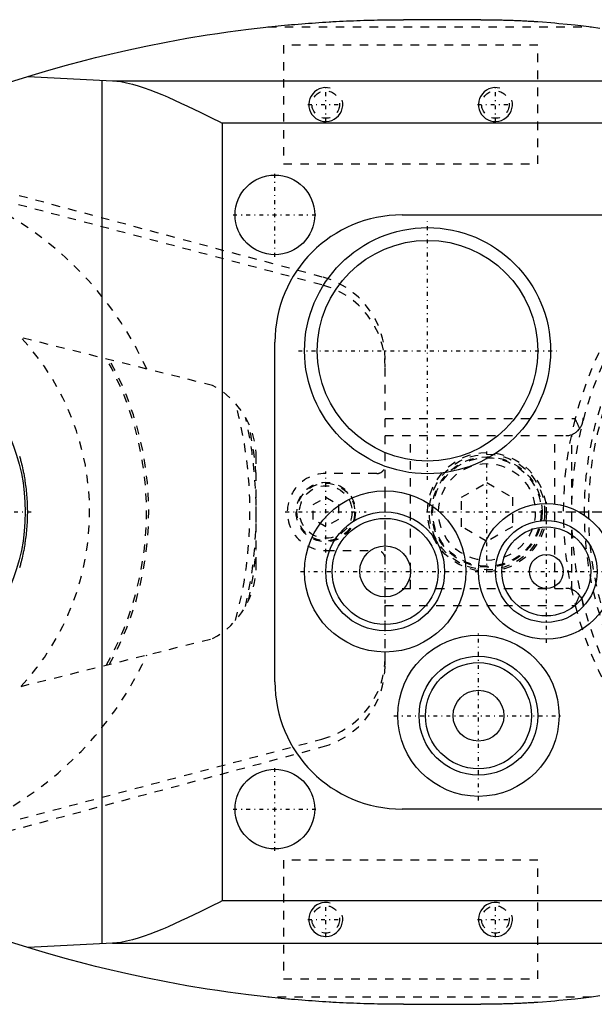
# Model space of a CAD drawing. Extents: x -342 to 171, y -70 to 70.
# Tile 2 of 8: x -278 to -210, y -58 to 58. Entities that reach past the tile are written whole.
import ezdxf

# ---------------------------------------------------------------- set-up
doc = ezdxf.new("R2010")
doc.units = 0
doc.linetypes.add('CENTER', pattern=[1.5, 0.45, -0.5, 0.05, -0.5])
doc.linetypes.add('DASHED', pattern=[2, 1, -1])
for name, color, linetype in [('AM_0', 7, 'CONTINUOUS'), ('AM_10', 7, 'CONTINUOUS'), ('AM_3', 7, 'DASHED'), ('AM_7', 7, 'CENTER')]:
    doc.layers.add(name, color=color, linetype=linetype)

msp = doc.modelspace()

# ---------------------------------------------------------------- linework, layer by layer
at = {"layer": 'AM_0', "color": 7, "linetype": 'CONTINUOUS'}
for p, q in [((-223.73, 58), (-232.83, 58)), ((-312.3, 40.68), (-276.23, 51.58)), ((-277.09, 51.32), (-267.14, 50.81)), ((-268.36, -50.87), (-268.36, 50.87)), ((-267.14, 50.81), (-174.27, 50.81)), ((-254.22, 45.81), (-254.22, -45.81)), ((-146.02, 45.81), (-254.22, 45.81)), ((-233, 35), (-193.53, 35)), ((-248, -20), (-248, 20)), ((-193.53, -35), (-233, -35)), ((-276.23, -51.58), (-312.3, -40.68)), ((-146.02, -45.81), (-254.22, -45.81)), ((-267.14, -50.81), (-277.09, -51.32)), ((-267.14, -50.81), (-174.27, -50.81)), ((-232.83, -58), (-223.73, -58))]:
    msp.add_line(p, q, dxfattribs=at)
for points in [[(-276.23, 51.58, 0), (-275.06, 51.93, 0), (-272.71, 52.6, 0), (-270.34, 53.23, 0), (-269.16, 53.53, 0), (-267.97, 53.83, 0), (-265.59, 54.38, 0), (-263.2, 54.89, 0), (-260.8, 55.37, 0), (-258.39, 55.81, 0), (-255.98, 56.2, 0), (-254.77, 56.39, 0), (-253.56, 56.56, 0), (-251.13, 56.88, 0), (-248.7, 57.16, 0), (-247.28, 57.3, 0), (-246.87, 57.34, 0), (-246.47, 57.38, 0), (-246.27, 57.4, 0), (-246.06, 57.42, 0), (-245.66, 57.45, 0), (-245.25, 57.48, 0), (-244.84, 57.52, 0), (-244.44, 57.55, 0), (-244.03, 57.58, 0), (-243.83, 57.6, 0), (-243.62, 57.61, 0), (-243.22, 57.64, 0), (-242.81, 57.67, 0), (-242.4, 57.69, 0), (-242, 57.72, 0), (-241.59, 57.74, 0), (-241.39, 57.76, 0), (-241.18, 57.77, 0), (-240.78, 57.79, 0), (-240.37, 57.81, 0), (-240.17, 57.82, 0), (-239.96, 57.83, 0), (-239.55, 57.85, 0), (-239.15, 57.87, 0), (-238.94, 57.88, 0), (-238.74, 57.88, 0), (-238.33, 57.9, 0), (-237.93, 57.91, 0), (-237.52, 57.93, 0), (-237.11, 57.94, 0), (-236.7, 57.95, 0), (-236.5, 57.96, 0), (-236.3, 57.96, 0), (-235.89, 57.97, 0), (-235.48, 57.98, 0), (-235.07, 57.98, 0), (-234.66, 57.99, 0), (-234.26, 57.99, 0), (-234.05, 58, 0), (-233.85, 58, 0), (-233.44, 58, 0), (-233.03, 58, 0), (-232.83, 58, 0)], [(-223.73, 58, 0), (-223.65, 58, 0), (-223.49, 58, 0), (-223.33, 58, 0), (-223.24, 58, 0), (-223.16, 58, 0), (-223, 58, 0), (-222.84, 58, 0), (-222.68, 57.99, 0), (-222.52, 57.99, 0), (-222.36, 57.99, 0), (-222.27, 57.99, 0), (-222.19, 57.99, 0), (-222.03, 57.99, 0), (-221.87, 57.98, 0), (-221.71, 57.98, 0), (-221.55, 57.98, 0), (-221.38, 57.97, 0), (-221.3, 57.97, 0), (-221.22, 57.97, 0), (-221.06, 57.96, 0), (-220.9, 57.96, 0), (-220.82, 57.96, 0), (-220.74, 57.96, 0), (-220.58, 57.95, 0), (-220.41, 57.94, 0), (-220.33, 57.94, 0), (-220.25, 57.94, 0), (-220.09, 57.93, 0), (-219.93, 57.93, 0), (-219.77, 57.92, 0), (-219.61, 57.91, 0), (-219.44, 57.91, 0), (-219.36, 57.9, 0), (-219.28, 57.9, 0), (-219.12, 57.89, 0), (-218.96, 57.89, 0), (-218.8, 57.88, 0), (-218.64, 57.87, 0), (-218.48, 57.86, 0), (-218.39, 57.86, 0), (-218.31, 57.85, 0), (-218.15, 57.84, 0), (-217.99, 57.83, 0), (-217.83, 57.83, 0), (-217.67, 57.82, 0), (-217.51, 57.81, 0), (-217.43, 57.8, 0), (-217.35, 57.8, 0), (-217.18, 57.79, 0), (-217.02, 57.77, 0), (-216.46, 57.73, 0), (-215.49, 57.66, 0), (-215.01, 57.62, 0), (-214.52, 57.57, 0), (-213.56, 57.48, 0), (-212.59, 57.38, 0), (-211.63, 57.26, 0), (-210.67, 57.14, 0), (-209.7, 57.01, 0)], [(-267.14, 50.81, 0), (-267.09, 50.8, 0), (-266.98, 50.8, 0), (-266.87, 50.79, 0), (-266.82, 50.79, 0), (-266.76, 50.78, 0), (-266.65, 50.77, 0), (-266.55, 50.76, 0), (-266.16, 50.7, 0), (-265.48, 50.57, 0), (-265.13, 50.49, 0), (-264.79, 50.41, 0), (-264.1, 50.21, 0), (-263.42, 49.99, 0), (-262.74, 49.74, 0), (-262.03, 49.47, 0), (-261.31, 49.18, 0), (-260.94, 49.02, 0), (-260.57, 48.86, 0), (-259.83, 48.53, 0), (-259.07, 48.18, 0), (-258.31, 47.83, 0), (-257.55, 47.46, 0), (-256.79, 47.09, 0), (-256.41, 46.91, 0), (-256.04, 46.72, 0), (-255.3, 46.35, 0), (-254.57, 45.99, 0), (-254.22, 45.81, 0)], [(-278.1, 6.56, 0), (-278.03, 6.34, 0), (-278, 6.22, 0), (-277.97, 6.11, 0), (-277.92, 5.89, 0), (-277.86, 5.66, 0), (-277.81, 5.43, 0), (-277.75, 5.2, 0), (-277.71, 4.98, 0), (-277.68, 4.86, 0), (-277.66, 4.75, 0), (-277.61, 4.52, 0), (-277.57, 4.29, 0), (-277.55, 4.18, 0), (-277.53, 4.06, 0), (-277.49, 3.83, 0), (-277.46, 3.6, 0), (-277.44, 3.49, 0), (-277.42, 3.37, 0), (-277.39, 3.14, 0), (-277.36, 2.91, 0), (-277.33, 2.68, 0), (-277.31, 2.44, 0), (-277.29, 2.21, 0), (-277.28, 2.1, 0), (-277.27, 1.98, 0), (-277.25, 1.75, 0), (-277.23, 1.51, 0), (-277.22, 1.28, 0), (-277.21, 1.05, 0), (-277.2, 0.82, 0), (-277.19, 0.7, 0), (-277.19, 0.58, 0), (-277.19, 0.35, 0), (-277.18, 0.12, 0), (-277.18, 0, 0), (-277.18, -0.12, 0), (-277.19, -0.35, 0), (-277.19, -0.58, 0), (-277.19, -0.7, 0), (-277.2, -0.82, 0), (-277.21, -1.05, 0), (-277.22, -1.28, 0), (-277.23, -1.51, 0), (-277.25, -1.75, 0), (-277.27, -1.98, 0), (-277.28, -2.1, 0), (-277.29, -2.21, 0), (-277.31, -2.44, 0), (-277.33, -2.68, 0), (-277.36, -2.91, 0), (-277.39, -3.14, 0), (-277.42, -3.37, 0), (-277.44, -3.49, 0), (-277.46, -3.6, 0), (-277.49, -3.83, 0), (-277.53, -4.06, 0), (-277.55, -4.18, 0), (-277.57, -4.29, 0), (-277.61, -4.52, 0), (-277.66, -4.75, 0), (-277.68, -4.86, 0), (-277.71, -4.98, 0), (-277.75, -5.2, 0), (-277.81, -5.43, 0), (-277.86, -5.66, 0), (-277.92, -5.89, 0), (-277.97, -6.11, 0), (-278, -6.22, 0), (-278.03, -6.34, 0), (-278.1, -6.56, 0)], [(-254.22, -45.81, 0), (-254.57, -45.99, 0), (-255.3, -46.35, 0), (-256.04, -46.72, 0), (-256.41, -46.91, 0), (-256.79, -47.09, 0), (-257.55, -47.46, 0), (-258.31, -47.83, 0), (-259.07, -48.18, 0), (-259.83, -48.53, 0), (-260.57, -48.86, 0), (-260.94, -49.02, 0), (-261.31, -49.18, 0), (-262.03, -49.47, 0), (-262.74, -49.74, 0), (-263.42, -49.99, 0), (-264.1, -50.21, 0), (-264.79, -50.41, 0), (-265.13, -50.49, 0), (-265.48, -50.57, 0), (-266.16, -50.7, 0), (-266.55, -50.76, 0), (-266.65, -50.77, 0), (-266.76, -50.78, 0), (-266.82, -50.79, 0), (-266.87, -50.79, 0), (-266.98, -50.8, 0), (-267.09, -50.8, 0), (-267.14, -50.81, 0)], [(-232.83, -58, 0), (-233.03, -58, 0), (-233.44, -58, 0), (-233.85, -58, 0), (-234.05, -58, 0), (-234.26, -57.99, 0), (-234.66, -57.99, 0), (-235.07, -57.98, 0), (-235.48, -57.98, 0), (-235.89, -57.97, 0), (-236.3, -57.96, 0), (-236.5, -57.96, 0), (-236.7, -57.95, 0), (-237.11, -57.94, 0), (-237.52, -57.93, 0), (-237.93, -57.91, 0), (-238.33, -57.9, 0), (-238.74, -57.88, 0), (-238.94, -57.88, 0), (-239.15, -57.87, 0), (-239.55, -57.85, 0), (-239.96, -57.83, 0), (-240.17, -57.82, 0), (-240.37, -57.81, 0), (-240.78, -57.79, 0), (-241.18, -57.77, 0), (-241.39, -57.76, 0), (-241.59, -57.74, 0), (-242, -57.72, 0), (-242.4, -57.69, 0), (-242.81, -57.67, 0), (-243.22, -57.64, 0), (-243.62, -57.61, 0), (-243.83, -57.6, 0), (-244.03, -57.58, 0), (-244.44, -57.55, 0), (-244.84, -57.52, 0), (-245.25, -57.48, 0), (-245.66, -57.45, 0), (-246.06, -57.42, 0), (-246.27, -57.4, 0), (-246.47, -57.38, 0), (-246.87, -57.34, 0), (-247.28, -57.3, 0), (-248.7, -57.16, 0), (-251.13, -56.88, 0), (-253.56, -56.56, 0), (-254.77, -56.39, 0), (-255.98, -56.2, 0), (-258.39, -55.81, 0), (-260.8, -55.37, 0), (-263.2, -54.89, 0), (-265.59, -54.38, 0), (-267.97, -53.83, 0), (-269.16, -53.53, 0), (-270.34, -53.23, 0), (-272.71, -52.6, 0), (-275.06, -51.93, 0), (-276.23, -51.58, 0)], [(-209.7, -57.01, 0), (-210.67, -57.14, 0), (-211.63, -57.26, 0), (-212.59, -57.38, 0), (-213.56, -57.48, 0), (-214.52, -57.57, 0), (-215.01, -57.62, 0), (-215.49, -57.66, 0), (-216.46, -57.73, 0), (-217.02, -57.77, 0), (-217.18, -57.79, 0), (-217.35, -57.8, 0), (-217.43, -57.8, 0), (-217.51, -57.81, 0), (-217.67, -57.82, 0), (-217.83, -57.83, 0), (-217.99, -57.83, 0), (-218.15, -57.84, 0), (-218.31, -57.85, 0), (-218.39, -57.86, 0), (-218.48, -57.86, 0), (-218.64, -57.87, 0), (-218.8, -57.88, 0), (-218.96, -57.89, 0), (-219.12, -57.89, 0), (-219.28, -57.9, 0), (-219.36, -57.9, 0), (-219.44, -57.91, 0), (-219.61, -57.91, 0), (-219.77, -57.92, 0), (-219.93, -57.93, 0), (-220.09, -57.93, 0), (-220.25, -57.94, 0), (-220.33, -57.94, 0), (-220.41, -57.94, 0), (-220.58, -57.95, 0), (-220.74, -57.96, 0), (-220.82, -57.96, 0), (-220.9, -57.96, 0), (-221.06, -57.96, 0), (-221.22, -57.97, 0), (-221.3, -57.97, 0), (-221.38, -57.97, 0), (-221.55, -57.98, 0), (-221.71, -57.98, 0), (-221.87, -57.98, 0), (-222.03, -57.99, 0), (-222.19, -57.99, 0), (-222.27, -57.99, 0), (-222.36, -57.99, 0), (-222.52, -57.99, 0), (-222.68, -57.99, 0), (-222.84, -58, 0), (-223, -58, 0), (-223.16, -58, 0), (-223.24, -58, 0), (-223.33, -58, 0), (-223.49, -58, 0), (-223.65, -58, 0), (-223.73, -58, 0)]]:
    msp.add_polyline3d(points, dxfattribs=at)
for centre, radius in [((-248, 35), 4.69), ((-230, 19), 14.5), ((-230, 19), 13), ((-300, 0), 22.57), ((-235, -7), 9.5), ((-235, -7), 7), ((-216, -7), 8), ((-235, -7), 6.25), ((-216, -7), 6), ((-216, -7), 5.25), ((-235, -7), 3), ((-216, -7), 2), ((-224, -24), 9.5), ((-224, -24), 7), ((-224, -24), 6.25), ((-224, -24), 3), ((-248, -35), 4.69)]:
    msp.add_circle(centre, radius, dxfattribs=at)
for centre, start, end in [((-233, 20), 90, 180), ((-233, -20), 180, 270)]:
    msp.add_arc(centre, 15, start, end, dxfattribs=at)
at = {"layer": 'AM_10', "color": 7, "linetype": 'CONTINUOUS'}
for centre in [(-242, 48), (-222, 48), (-242, -48), (-222, -48)]:
    msp.add_arc(centre, 2, 75, 15, dxfattribs=at)
at = {"layer": 'AM_3', "color": 6, "linetype": 'DASHED'}
for p, q in [((-248.83, 57.14), (-210.69, 57.14)), ((-217, 55), (-247, 55)), ((-247, 55), (-247, 41)), ((-217, 41), (-217, 55)), ((-247, 41), (-217, 41)), ((-242.41, 27.68), (-289.22, 40.23)), ((-242.45, 26.75), (-289.65, 39.22)), ((-255.34, 14.91), (-277.92, 20.54)), ((-235, -18.02), (-235, 18.02)), ((-235, 11), (-212.6, 11)), ((-211.57, 11), (-211.7, 11)), ((-235, 9), (-213.7, 9)), ((-232, -9), (-232, 9)), ((-215, -9), (-215, 9)), ((-213, -9.13), (-213, 9.13)), ((-250.19, -6.34), (-250.19, 6.34)), ((-236, 4.53), (-241.99, 4.54)), ((-226, 1.73), (-223, 3.46)), ((-223, 3.46), (-220, 1.73)), ((-243.5, 0.87), (-242, 1.73)), ((-242, 1.73), (-240.5, 0.87)), ((-226, -1.73), (-226, 1.73)), ((-220, 1.73), (-220, -1.73)), ((-243.5, -0.87), (-243.5, 0.87)), ((-240.5, 0.87), (-240.5, -0.87)), ((-242, -1.73), (-243.5, -0.87)), ((-240.5, -0.87), (-242, -1.73)), ((-223, -3.46), (-226, -1.73)), ((-220, -1.73), (-223, -3.46)), ((-241.99, -4.54), (-236, -4.53)), ((-235, -9), (-213.7, -9)), ((-235, -11), (-212.6, -11)), ((-211.7, -11), (-211.57, -11)), ((-277.92, -20.54), (-255.34, -14.91)), ((-289.65, -39.22), (-242.45, -26.75)), ((-289.22, -40.23), (-242.41, -27.68)), ((-217, -41), (-247, -41)), ((-247, -41), (-247, -55)), ((-217, -55), (-217, -41)), ((-247, -55), (-217, -55)), ((-210.69, -57.14), (-248.83, -57.14))]:
    msp.add_line(p, q, dxfattribs=at)
for points in [[(-212.08, 9.82, 0), (-212.09, 9.85, 0), (-212.11, 9.91, 0), (-212.14, 9.97, 0), (-212.15, 10.01, 0), (-212.16, 10.04, 0), (-212.19, 10.1, 0), (-212.22, 10.16, 0), (-212.24, 10.23, 0), (-212.27, 10.29, 0), (-212.3, 10.36, 0), (-212.32, 10.39, 0), (-212.33, 10.42, 0), (-212.36, 10.49, 0), (-212.39, 10.56, 0), (-212.43, 10.62, 0), (-212.46, 10.69, 0), (-212.49, 10.76, 0), (-212.51, 10.79, 0), (-212.52, 10.83, 0), (-212.55, 10.9, 0), (-212.59, 10.97, 0), (-212.6, 11, 0)], [(-211.7, 11, 0), (-211.7, 10.97, 0), (-211.7, 10.9, 0), (-211.71, 10.83, 0), (-211.71, 10.79, 0), (-211.71, 10.76, 0), (-211.72, 10.72, 0), (-211.72, 10.71, 0), (-211.72, 10.7, 0), (-211.72, 10.69, 0), (-211.72, 10.69, 0), (-211.73, 10.67, 0), (-211.73, 10.66, 0), (-211.73, 10.65, 0), (-211.73, 10.64, 0), (-211.73, 10.63, 0), (-211.73, 10.63, 0), (-211.74, 10.62, 0), (-211.74, 10.61, 0), (-211.74, 10.6, 0), (-211.74, 10.59, 0), (-211.74, 10.58, 0), (-211.75, 10.58, 0), (-211.75, 10.57, 0), (-211.75, 10.57, 0), (-211.75, 10.56, 0), (-211.75, 10.55, 0), (-211.75, 10.54, 0), (-211.76, 10.53, 0), (-211.76, 10.52, 0), (-211.76, 10.51, 0), (-211.76, 10.51, 0), (-211.76, 10.5, 0), (-211.77, 10.49, 0), (-211.77, 10.48, 0), (-211.77, 10.47, 0), (-211.77, 10.46, 0), (-211.77, 10.46, 0), (-211.78, 10.45, 0), (-211.78, 10.44, 0), (-211.78, 10.43, 0), (-211.78, 10.43, 0), (-211.78, 10.42, 0), (-211.79, 10.42, 0), (-211.79, 10.41, 0), (-211.79, 10.4, 0), (-211.79, 10.4, 0), (-211.8, 10.39, 0), (-211.8, 10.38, 0), (-211.8, 10.37, 0), (-211.81, 10.36, 0), (-211.81, 10.35, 0), (-211.81, 10.34, 0), (-211.81, 10.33, 0), (-211.82, 10.32, 0), (-211.82, 10.31, 0), (-211.83, 10.3, 0), (-211.83, 10.29, 0), (-211.83, 10.28, 0), (-211.84, 10.28, 0), (-211.84, 10.27, 0), (-211.84, 10.26, 0), (-211.85, 10.25, 0), (-211.86, 10.21, 0), (-211.89, 10.14, 0), (-211.93, 10.07, 0), (-211.95, 10.04, 0), (-211.97, 10, 0), (-212.01, 9.93, 0), (-212.06, 9.86, 0), (-212.08, 9.82, 0)], [(-213.7, 9, 0), (-213.65, 9, 0), (-213.54, 9.01, 0), (-213.44, 9.02, 0), (-213.39, 9.02, 0), (-213.34, 9.03, 0), (-213.23, 9.06, 0), (-213.13, 9.08, 0), (-213.03, 9.11, 0), (-212.93, 9.15, 0), (-212.84, 9.19, 0), (-212.79, 9.22, 0), (-212.75, 9.24, 0), (-212.66, 9.29, 0), (-212.57, 9.35, 0), (-212.48, 9.41, 0), (-212.4, 9.48, 0), (-212.32, 9.55, 0), (-212.29, 9.59, 0), (-212.25, 9.62, 0), (-212.18, 9.7, 0), (-212.11, 9.78, 0), (-212.08, 9.82, 0)], [(-212.08, -9.82, 0), (-212.11, -9.78, 0), (-212.18, -9.7, 0), (-212.25, -9.62, 0), (-212.29, -9.59, 0), (-212.32, -9.55, 0), (-212.4, -9.48, 0), (-212.48, -9.41, 0), (-212.57, -9.35, 0), (-212.66, -9.29, 0), (-212.75, -9.24, 0), (-212.79, -9.22, 0), (-212.84, -9.19, 0), (-212.93, -9.15, 0), (-213.03, -9.11, 0), (-213.13, -9.08, 0), (-213.23, -9.06, 0), (-213.34, -9.03, 0), (-213.39, -9.02, 0), (-213.44, -9.02, 0), (-213.54, -9.01, 0), (-213.65, -9, 0), (-213.7, -9, 0)], [(-212.6, -11, 0), (-212.59, -10.97, 0), (-212.55, -10.9, 0), (-212.52, -10.83, 0), (-212.51, -10.79, 0), (-212.49, -10.76, 0), (-212.46, -10.69, 0), (-212.43, -10.62, 0), (-212.39, -10.56, 0), (-212.36, -10.49, 0), (-212.33, -10.42, 0), (-212.32, -10.39, 0), (-212.3, -10.36, 0), (-212.27, -10.29, 0), (-212.24, -10.23, 0), (-212.22, -10.16, 0), (-212.19, -10.1, 0), (-212.16, -10.04, 0), (-212.15, -10.01, 0), (-212.14, -9.97, 0), (-212.11, -9.91, 0), (-212.09, -9.85, 0), (-212.08, -9.82, 0)], [(-212.08, -9.82, 0), (-212.06, -9.86, 0), (-212.02, -9.92, 0), (-211.98, -9.99, 0), (-211.96, -10.02, 0), (-211.94, -10.05, 0), (-211.9, -10.12, 0), (-211.87, -10.19, 0), (-211.85, -10.23, 0), (-211.85, -10.24, 0), (-211.84, -10.25, 0), (-211.84, -10.26, 0), (-211.84, -10.27, 0), (-211.83, -10.28, 0), (-211.83, -10.29, 0), (-211.83, -10.3, 0), (-211.82, -10.31, 0), (-211.82, -10.33, 0), (-211.81, -10.33, 0), (-211.81, -10.34, 0), (-211.81, -10.35, 0), (-211.8, -10.36, 0), (-211.8, -10.38, 0), (-211.8, -10.39, 0), (-211.79, -10.4, 0), (-211.79, -10.41, 0), (-211.79, -10.41, 0), (-211.78, -10.42, 0), (-211.78, -10.44, 0), (-211.78, -10.44, 0), (-211.78, -10.45, 0), (-211.77, -10.46, 0), (-211.77, -10.47, 0), (-211.77, -10.48, 0), (-211.77, -10.48, 0), (-211.76, -10.49, 0), (-211.76, -10.51, 0), (-211.76, -10.52, 0), (-211.76, -10.53, 0), (-211.75, -10.54, 0), (-211.75, -10.55, 0), (-211.75, -10.55, 0), (-211.75, -10.57, 0), (-211.75, -10.58, 0), (-211.74, -10.59, 0), (-211.74, -10.6, 0), (-211.74, -10.61, 0), (-211.74, -10.62, 0), (-211.74, -10.62, 0), (-211.73, -10.64, 0), (-211.73, -10.65, 0), (-211.73, -10.66, 0), (-211.73, -10.67, 0), (-211.73, -10.68, 0), (-211.72, -10.69, 0), (-211.72, -10.69, 0), (-211.72, -10.71, 0), (-211.72, -10.72, 0), (-211.72, -10.76, 0), (-211.71, -10.82, 0), (-211.71, -10.85, 0), (-211.7, -10.88, 0), (-211.7, -10.93, 0), (-211.7, -10.98, 0), (-211.7, -11, 0)]]:
    msp.add_polyline3d(points, dxfattribs=at)
for centre, radius in [((-242, 48), 1.62), ((-222, 48), 1.62), ((-170, 0), 43), ((-170, 0), 41.5), ((-170, 0), 41), ((-223, 0), 7), ((-223, 0), 6.8), ((-223, 0), 6.5), ((-223, 0), 6.4), ((-223, 0), 5.7), ((-242, 0), 3.5), ((-242, 0), 3.4), ((-242, 0), 3.1), ((-242, -48), 1.62), ((-222, -48), 1.62)]:
    msp.add_circle(centre, radius, dxfattribs=at)
for centre, radius, start, end in [((-170, 0), 44, 194.4775, 165.5225), ((-300, 0), 40.56, 24.5351, 137.7027), ((-245, 17.08), 10, 0, 75.2096), ((-245, 18.02), 10, 0, 74.9953), ((-300, 0), 30.16, 317.0811, 42.9189), ((-300, 0), 36.87, 330.7387, 29.2613), ((-300, 0), 37.13, 331.1086, 28.8914), ((-259.89, 6.34), 9.7, 0, 62), ((-300, 0), 49.06, 344.9033, 15.0967), ((-300, 0), 49.8, 347.0647, 12.9353), ((-170, 0), 44, 165.5225, 194.4775), ((-300, 0), 50, 5.0672, 12.0471), ((-236, 5.53), 1, 269.9044, 0), ((-242, 0), 4.54, 89.9044, 270.0956), ((-300, 0), 50, 347.9529, 354.9328), ((-236, -5.53), 1, 0, 90.0956), ((-259.89, -6.34), 9.7, 298, 0), ((-300, 0), 40.56, 222.2973, 335.4649), ((-245, -17.08), 10, 284.7904, 0), ((-245, -18.02), 10, 285.0047, 0)]:
    msp.add_arc(centre, radius, start, end, dxfattribs=at)
at = {"layer": 'AM_7', "color": 4, "linetype": 'CENTER'}
for p, q in [((-242, 45.9), (-242, 50.1)), ((-222, 45.9), (-222, 50.1)), ((-244.1, 48), (-239.9, 48)), ((-224.1, 48), (-219.9, 48)), ((-248, 30.08), (-248, 39.92)), ((-252.92, 35), (-243.08, 35)), ((-230, 3.77), (-230, 34.23)), ((-245.22, 19), (-214.78, 19)), ((-223, -7.14), (-223, 7.14)), ((-242, -4.77), (-242, 4.77)), ((-235, -16.98), (-235, 2.98)), ((-216, -15.4), (-216, 1.4)), ((-323.7, 0), (-276.3, 0)), ((-230.14, 0), (-123.8, 0)), ((-213.57, 0), (-126.42, 0)), ((-246.77, 0), (-237.23, 0)), ((-244.97, -7), (-225.03, -7)), ((-224.4, -7), (-207.6, -7)), ((-224, -33.98), (-224, -14.03)), ((-233.97, -24), (-214.03, -24)), ((-248, -39.92), (-248, -30.08)), ((-252.92, -35), (-243.08, -35)), ((-242, -50.1), (-242, -45.9)), ((-222, -50.1), (-222, -45.9)), ((-244.1, -48), (-239.9, -48)), ((-224.1, -48), (-219.9, -48))]:
    msp.add_line(p, q, dxfattribs=at)

doc.saveas('drawing.dxf')
